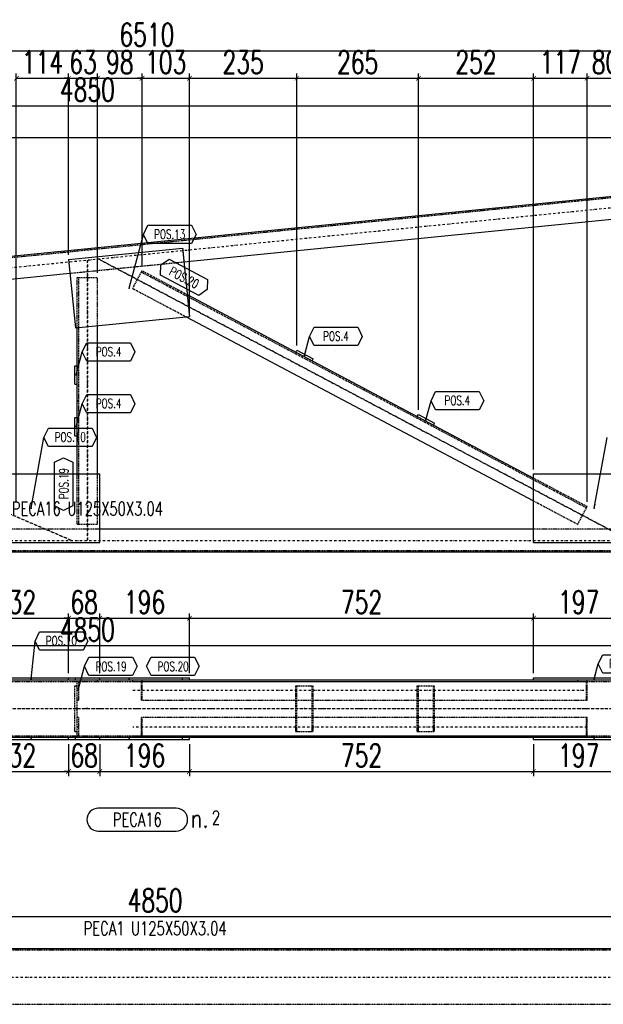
# Model space of a CAD drawing. Header units: feet. Extents: x -13577 to 173285, y -65833 to 34873.
# Tile 86 of 127: x 77049 to 78324, y -56088 to -53937. Entities that reach past the tile are written whole.
import ezdxf
from ezdxf.enums import TextEntityAlignment as Align

# ---------------------------------------------------------------- set-up
doc = ezdxf.new("R2010")
doc.units = ezdxf.units.FT
doc.header["$LTSCALE"] = 10
doc.header["$MEASUREMENT"] = 0
doc.linetypes.add('DASHDOT', pattern=[1, 0.5, -0.25, 0, -0.25])
doc.linetypes.add('HIDDEN', pattern=[0.375, 0.25, -0.125])
doc.layers.get('0').update_dxf_attribs({"linetype": 'CONTINUOUS'})
doc.layers.get('Defpoints').update_dxf_attribs({"linetype": 'CONTINUOUS'})
for name, color, linetype in [('A', 2, 'DASHDOT'), ('FORIR', 4, 'CONTINUOUS'), ('G', 3, 'CONTINUOUS'), ('MARK_QTA', 4, 'CONTINUOUS'), ('MARK_SBA', 4, 'CONTINUOUS'), ('MARK_SLOT', 6, 'CONTINUOUS'), ('POS_BOX', 6, 'CONTINUOUS'), ('POS_DES', 2, 'CONTINUOUS'), ('POS_MAT', 2, 'CONTINUOUS'), ('POS_NOT', 2, 'CONTINUOUS'), ('TR', 6, 'HIDDEN'), ('TXT1', 7, 'CONTINUOUS')]:
    doc.layers.add(name, color=color, linetype=linetype)
doc.styles.add('1', font='romans.shx', dxfattribs={"width": 0.7, "height": 50})
doc.styles.add('MARK', font='ROMANS', dxfattribs={"width": 0.7})
doc.styles.add('POS', font='ROMANS', dxfattribs={"width": 0.7})
doc.styles.add('ROMANS', font='ROMANS', dxfattribs={"width": 0.8, "height": 28})
doc.dimstyles.get("Standard").update_dxf_attribs({"dimtxt": 50, "dimasz": 1, "dimexe": 1, "dimexo": 1, "dimgap": 1, "dimtad": 1, "dimdec": 0, "dimdsep": 46, "dimtxsty": '1', "dimblk": 'ARCHTICK', "dimcen": 3, "dimclrd": 1, "dimclre": 1, "dimclrt": 3, "dimadec": 0, "dimazin": 0, "dimtfac": 1, "dimtdec": 0, "dimtix": 1, "dimtmove": 0, "dimatfit": 3, "dimfxl": 0, "dimtolj": 1, "dimarcsym": 0})

# ---------------------------------------------------------------- blocks, each defined once
blk = doc.blocks.new('P8_PRO')
at = {"layer": 'POS_BOX'}
blk.add_lwpolyline([(11.5, 0), (10.5, -2), (1, -2), (0, 0), (1, 2), (10.5, 2)], close=True, dxfattribs=at)
at = {"style": 'POS', "width": 0.7}
blk.add_attdef('POS_PEZ', text='', height=2, dxfattribs=at).set_placement((5.83, -1.05), align=Align.CENTER)
at = {"style": 'POS', "width": 0.7, "flags": 1}
for tag, p in [('QTA_PEZ', (1, -3.45)), ('SUN_LIS', (1, -4.58)), ('MAR_PEZ', (1, -2.92)), ('PUN_LIS', (1, -4.05)), ('COD_PEZ', (1, -5.68)), ('MCL_PEZ', (1, -5.14)), ('DIM_PRO', (1, -6.27))]:
    blk.add_attdef(tag, p, '', height=0.35, dxfattribs=at)
at = {"layer": 'POS_DES', "style": 'POS', "width": 0.7, "flags": 1}
for tag, p in [('LUN_PRO', (2.82, -4.54)), ('NOM_PRO', (2.84, -2.9))]:
    blk.add_attdef(tag, p, '', height=0.35, dxfattribs=at)
at = {"layer": 'POS_MAT', "style": 'POS', "width": 0.7, "flags": 1}
blk.add_attdef('MAT_PRO', (2.83, -3.44), '', height=0.35, dxfattribs=at)
at = {"layer": 'POS_NOT', "style": 'POS', "width": 0.7, "flags": 1}
blk.add_attdef('NOT_PEZ', (2.82, -4.01), '', height=0.35, dxfattribs=at)
blk = doc.blocks.new('P8_LAM')
blk.add_line((5.75, -3.08), (5.75, -3.08))
at = {"layer": 'POS_BOX'}
blk.add_lwpolyline([(11.5, 0), (10.5, -2), (1, -2), (0, 0), (1, 2), (10.5, 2)], close=True, dxfattribs=at)
at = {"style": 'POS', "width": 0.7}
blk.add_attdef('POS_PEZ', text='', height=2, dxfattribs=at).set_placement((5.75, -0.95), align=Align.CENTER)
at = {"style": 'POS', "width": 0.7, "flags": 1}
for tag, p in [('QTA_PEZ', (1, -3.69)), ('MAR_PEZ', (1, -3.15)), ('PUN_LIS', (1, -4.3)), ('SUN_LIS', (1, -4.84)), ('COD_PEZ', (1, -5.95)), ('MCL_PEZ', (1, -5.41)), ('DIM_PRO', (1, -6.59))]:
    blk.add_attdef(tag, p, '', height=0.35, dxfattribs=at)
at = {"layer": 'POS_DES', "style": 'POS', "width": 0.7, "flags": 1}
for tag, p in [('SPE_PRO', (3.38, -4.66)), ('LAR_PRO', (3.4, -4.12)), ('LUN_PRO', (3.37, -5.17))]:
    blk.add_attdef(tag, p, '', height=0.35, dxfattribs=at)
at = {"layer": 'POS_MAT', "style": 'POS', "width": 0.7, "flags": 1}
blk.add_attdef('MAT_PRO', text='', height=0.35, dxfattribs=at).set_placement((4.3, -3.18), align=Align.CENTER)
at = {"layer": 'POS_NOT', "style": 'POS', "width": 0.7, "flags": 1}
blk.add_attdef('NOT_PEZ', (3.41, -3.62), '', height=0.35, dxfattribs=at)
blk = doc.blocks.new('_ArchTick')
at = {"color": 0, "linetype": 'ByBlock', "const_width": 0.15}
blk.add_lwpolyline([(-0.5, -0.5), (0.5, 0.5)], dxfattribs=at)
blk = doc.blocks.new('3D_INFOPOS')
blk.add_point((0, 0))
at = {"layer": 'FORIR', "flags": 1}
for tag, p in [('POS_PEZ', (7.6, -4.3)), ('MAT_PRO', (7.6, -11.9))]:
    blk.add_attdef(tag, p, '', height=5.26, dxfattribs=at)
blk = doc.blocks.new('*D221')
at = {"layer": 'Defpoints', "color": 0}
for p in [(79622.1, -54124.9), (74772.1, -55049.4), (79622.1, -55049.4)]:
    blk.add_point(p, dxfattribs=at)
at = {"layer": 'TXT1', "color": 1, "lineweight": -2, "transparency": 16777216}
for p, q in [((74772.1, -55039.4), (74772.1, -54114.9)), ((79622.1, -55039.4), (79622.1, -54114.9)), ((74772.1, -54124.9), (79622.1, -54124.9))]:
    blk.add_line(p, q, dxfattribs=at)
at = {"layer": 'TXT1', "color": 1, "lineweight": -2, "transparency": 16777216, "xscale": 10, "yscale": 10, "zscale": 10, "rotation": 180}
blk.add_blockref('_ArchTick', (74772.1, -54124.9), dxfattribs=at)
at = {"layer": 'TXT1', "color": 1, "lineweight": -2, "transparency": 16777216, "xscale": 10, "yscale": 10, "zscale": 10}
blk.add_blockref('_ArchTick', (79622.1, -54124.9), dxfattribs=at)
at = {"layer": 'TXT1', "color": 3, "transparency": 16777216, "insert": (77197.1, -54089.9), "char_height": 50, "attachment_point": 5, "style": '1'}
blk.add_mtext('\\A1;4850', dxfattribs=at)
blk = doc.blocks.new('*D246')
at = {"layer": 'Defpoints', "color": 0}
for p in [(77156.2, -54064.9), (77156.2, -54461), (77042, -54998.8)]:
    blk.add_point(p, dxfattribs=at)
at = {"layer": 'TXT1', "color": 1, "lineweight": -2, "transparency": 16777216}
for p, q in [((77042, -54988.8), (77042, -54054.9)), ((77042, -54064.9), (77156.2, -54064.9)), ((77156.2, -54451), (77156.2, -54054.9))]:
    blk.add_line(p, q, dxfattribs=at)
at = {"layer": 'TXT1', "color": 1, "lineweight": -2, "transparency": 16777216, "xscale": 10, "yscale": 10, "zscale": 10, "rotation": 180}
blk.add_blockref('_ArchTick', (77042, -54064.9), dxfattribs=at)
at = {"layer": 'TXT1', "color": 1, "lineweight": -2, "transparency": 16777216, "xscale": 10, "yscale": 10, "zscale": 10}
blk.add_blockref('_ArchTick', (77156.2, -54064.9), dxfattribs=at)
at = {"layer": 'TXT1', "color": 3, "transparency": 16777216, "insert": (77099.1, -54029.9), "char_height": 50, "attachment_point": 5, "style": '1'}
blk.add_mtext('\\A1;114', dxfattribs=at)
blk = doc.blocks.new('*D247')
at = {"layer": 'Defpoints', "color": 0}
for p in [(77219.1, -54064.9), (77156.2, -54461), (77219.1, -54499.9)]:
    blk.add_point(p, dxfattribs=at)
at = {"layer": 'TXT1', "color": 1, "lineweight": -2, "transparency": 16777216}
for p, q in [((77156.2, -54064.9), (77146.2, -54064.9)), ((77156.2, -54451), (77156.2, -54054.9)), ((77156.2, -54064.9), (77219.1, -54064.9)), ((77219.1, -54489.9), (77219.1, -54054.9)), ((77219.1, -54064.9), (77229.1, -54064.9))]:
    blk.add_line(p, q, dxfattribs=at)
at = {"layer": 'TXT1', "color": 1, "lineweight": -2, "transparency": 16777216, "xscale": 10, "yscale": 10, "zscale": 10}
blk.add_blockref('_ArchTick', (77156.2, -54064.9), dxfattribs=at)
at = {"layer": 'TXT1', "color": 1, "lineweight": -2, "transparency": 16777216, "xscale": 10, "yscale": 10, "zscale": 10, "rotation": 180}
blk.add_blockref('_ArchTick', (77219.1, -54064.9), dxfattribs=at)
at = {"layer": 'TXT1', "color": 3, "transparency": 16777216, "insert": (77187.7, -54029.9), "char_height": 50, "attachment_point": 5, "style": '1'}
blk.add_mtext('\\A1;63', dxfattribs=at)
blk = doc.blocks.new('*D248')
at = {"layer": 'Defpoints', "color": 0}
for p in [(77316.7, -54064.9), (77219.1, -54499.9), (77316.7, -54485.4)]:
    blk.add_point(p, dxfattribs=at)
at = {"layer": 'TXT1', "color": 1, "lineweight": -2, "transparency": 16777216}
for p, q in [((77219.1, -54489.9), (77219.1, -54054.9)), ((77219.1, -54064.9), (77316.7, -54064.9)), ((77316.7, -54475.4), (77316.7, -54054.9))]:
    blk.add_line(p, q, dxfattribs=at)
at = {"layer": 'TXT1', "color": 1, "lineweight": -2, "transparency": 16777216, "xscale": 10, "yscale": 10, "zscale": 10, "rotation": 180}
blk.add_blockref('_ArchTick', (77219.1, -54064.9), dxfattribs=at)
at = {"layer": 'TXT1', "color": 1, "lineweight": -2, "transparency": 16777216, "xscale": 10, "yscale": 10, "zscale": 10}
blk.add_blockref('_ArchTick', (77316.7, -54064.9), dxfattribs=at)
at = {"layer": 'TXT1', "color": 3, "transparency": 16777216, "insert": (77267.9, -54029.9), "char_height": 50, "attachment_point": 5, "style": '1'}
blk.add_mtext('\\A1;98', dxfattribs=at)
blk = doc.blocks.new('*D249')
at = {"layer": 'Defpoints', "color": 0}
for p in [(77419.9, -54064.9), (77316.7, -54485.4), (77419.9, -54585.4)]:
    blk.add_point(p, dxfattribs=at)
at = {"layer": 'TXT1', "color": 1, "lineweight": -2, "transparency": 16777216}
for p, q in [((77316.7, -54064.9), (77306.7, -54064.9)), ((77316.7, -54475.4), (77316.7, -54054.9)), ((77316.7, -54064.9), (77419.9, -54064.9)), ((77419.9, -54575.4), (77419.9, -54054.9)), ((77419.9, -54064.9), (77429.9, -54064.9))]:
    blk.add_line(p, q, dxfattribs=at)
at = {"layer": 'TXT1', "color": 1, "lineweight": -2, "transparency": 16777216, "xscale": 10, "yscale": 10, "zscale": 10}
blk.add_blockref('_ArchTick', (77316.7, -54064.9), dxfattribs=at)
at = {"layer": 'TXT1', "color": 1, "lineweight": -2, "transparency": 16777216, "xscale": 10, "yscale": 10, "zscale": 10, "rotation": 180}
blk.add_blockref('_ArchTick', (77419.9, -54064.9), dxfattribs=at)
at = {"layer": 'TXT1', "color": 3, "transparency": 16777216, "insert": (77368.3, -54029.9), "char_height": 50, "attachment_point": 5, "style": '1'}
blk.add_mtext('\\A1;103', dxfattribs=at)
blk = doc.blocks.new('*D250')
at = {"layer": 'Defpoints', "color": 0}
for p in [(77654.8, -54064.9), (77419.9, -54585.4), (77654.8, -54658.9)]:
    blk.add_point(p, dxfattribs=at)
at = {"layer": 'TXT1', "color": 1, "lineweight": -2, "transparency": 16777216}
for p, q in [((77419.9, -54575.4), (77419.9, -54054.9)), ((77419.9, -54064.9), (77654.8, -54064.9)), ((77654.8, -54648.9), (77654.8, -54054.9))]:
    blk.add_line(p, q, dxfattribs=at)
at = {"layer": 'TXT1', "color": 1, "lineweight": -2, "transparency": 16777216, "xscale": 10, "yscale": 10, "zscale": 10, "rotation": 180}
blk.add_blockref('_ArchTick', (77419.9, -54064.9), dxfattribs=at)
at = {"layer": 'TXT1', "color": 1, "lineweight": -2, "transparency": 16777216, "xscale": 10, "yscale": 10, "zscale": 10}
blk.add_blockref('_ArchTick', (77654.8, -54064.9), dxfattribs=at)
at = {"layer": 'TXT1', "color": 3, "transparency": 16777216, "insert": (77537.3, -54029.9), "char_height": 50, "attachment_point": 5, "style": '1'}
blk.add_mtext('\\A1;235', dxfattribs=at)
blk = doc.blocks.new('*D251')
at = {"layer": 'Defpoints', "color": 0}
for p in [(77919.9, -54064.9), (77654.8, -54658.9), (77919.9, -54799.3)]:
    blk.add_point(p, dxfattribs=at)
at = {"layer": 'TXT1', "color": 1, "lineweight": -2, "transparency": 16777216}
for p, q in [((77654.8, -54648.9), (77654.8, -54054.9)), ((77654.8, -54064.9), (77919.9, -54064.9)), ((77919.9, -54789.3), (77919.9, -54054.9))]:
    blk.add_line(p, q, dxfattribs=at)
at = {"layer": 'TXT1', "color": 1, "lineweight": -2, "transparency": 16777216, "xscale": 10, "yscale": 10, "zscale": 10, "rotation": 180}
blk.add_blockref('_ArchTick', (77654.8, -54064.9), dxfattribs=at)
at = {"layer": 'TXT1', "color": 1, "lineweight": -2, "transparency": 16777216, "xscale": 10, "yscale": 10, "zscale": 10}
blk.add_blockref('_ArchTick', (77919.9, -54064.9), dxfattribs=at)
at = {"layer": 'TXT1', "color": 3, "transparency": 16777216, "insert": (77787.3, -54029.9), "char_height": 50, "attachment_point": 5, "style": '1'}
blk.add_mtext('\\A1;265', dxfattribs=at)
blk = doc.blocks.new('*D252')
at = {"layer": 'Defpoints', "color": 0}
for p in [(78171.6, -54064.9), (77919.9, -54799.3), (78171.6, -54929.4)]:
    blk.add_point(p, dxfattribs=at)
at = {"layer": 'TXT1', "color": 1, "lineweight": -2, "transparency": 16777216}
for p, q in [((77919.9, -54789.3), (77919.9, -54054.9)), ((77919.9, -54064.9), (78171.6, -54064.9)), ((78171.6, -54919.4), (78171.6, -54054.9))]:
    blk.add_line(p, q, dxfattribs=at)
at = {"layer": 'TXT1', "color": 1, "lineweight": -2, "transparency": 16777216, "xscale": 10, "yscale": 10, "zscale": 10, "rotation": 180}
blk.add_blockref('_ArchTick', (77919.9, -54064.9), dxfattribs=at)
at = {"layer": 'TXT1', "color": 1, "lineweight": -2, "transparency": 16777216, "xscale": 10, "yscale": 10, "zscale": 10}
blk.add_blockref('_ArchTick', (78171.6, -54064.9), dxfattribs=at)
at = {"layer": 'TXT1', "color": 3, "transparency": 16777216, "insert": (78045.7, -54029.9), "char_height": 50, "attachment_point": 5, "style": '1'}
blk.add_mtext('\\A1;252', dxfattribs=at)
blk = doc.blocks.new('*D253')
at = {"layer": 'Defpoints', "color": 0}
for p in [(78288.6, -54064.9), (78171.6, -54929.4), (78288.6, -55000.4)]:
    blk.add_point(p, dxfattribs=at)
at = {"layer": 'TXT1', "color": 1, "lineweight": -2, "transparency": 16777216}
for p, q in [((78171.6, -54919.4), (78171.6, -54054.9)), ((78171.6, -54064.9), (78288.6, -54064.9)), ((78288.6, -54990.4), (78288.6, -54054.9))]:
    blk.add_line(p, q, dxfattribs=at)
at = {"layer": 'TXT1', "color": 1, "lineweight": -2, "transparency": 16777216, "xscale": 10, "yscale": 10, "zscale": 10, "rotation": 180}
blk.add_blockref('_ArchTick', (78171.6, -54064.9), dxfattribs=at)
at = {"layer": 'TXT1', "color": 1, "lineweight": -2, "transparency": 16777216, "xscale": 10, "yscale": 10, "zscale": 10}
blk.add_blockref('_ArchTick', (78288.6, -54064.9), dxfattribs=at)
at = {"layer": 'TXT1', "color": 3, "transparency": 16777216, "insert": (78230.1, -54029.9), "char_height": 50, "attachment_point": 5, "style": '1'}
blk.add_mtext('\\A1;117', dxfattribs=at)
blk = doc.blocks.new('*D254')
at = {"layer": 'Defpoints', "color": 0}
for p in [(78368.7, -54064.9), (78368.7, -54339.8), (78288.6, -55000.4)]:
    blk.add_point(p, dxfattribs=at)
at = {"layer": 'TXT1', "color": 1, "lineweight": -2, "transparency": 16777216}
for p, q in [((78288.6, -54990.4), (78288.6, -54054.9)), ((78288.6, -54064.9), (78368.7, -54064.9)), ((78368.7, -54329.8), (78368.7, -54054.9))]:
    blk.add_line(p, q, dxfattribs=at)
at = {"layer": 'TXT1', "color": 1, "lineweight": -2, "transparency": 16777216, "xscale": 10, "yscale": 10, "zscale": 10, "rotation": 180}
blk.add_blockref('_ArchTick', (78288.6, -54064.9), dxfattribs=at)
at = {"layer": 'TXT1', "color": 1, "lineweight": -2, "transparency": 16777216, "xscale": 10, "yscale": 10, "zscale": 10}
blk.add_blockref('_ArchTick', (78368.7, -54064.9), dxfattribs=at)
at = {"layer": 'TXT1', "color": 3, "transparency": 16777216, "insert": (78328.7, -54029.9), "char_height": 50, "attachment_point": 5, "style": '1'}
blk.add_mtext('\\A1;80', dxfattribs=at)
blk = doc.blocks.new('*D270')
at = {"layer": 'Defpoints', "color": 0}
for p in [(80582, -54004.9), (80582, -54290.4), (74072.1, -54679.4)]:
    blk.add_point(p, dxfattribs=at)
at = {"layer": 'TXT1', "color": 1, "lineweight": -2, "transparency": 16777216}
for p, q in [((74072.1, -54669.4), (74072.1, -53994.9)), ((74072.1, -54004.9), (80582, -54004.9)), ((80582, -54280.4), (80582, -53994.9))]:
    blk.add_line(p, q, dxfattribs=at)
at = {"layer": 'TXT1', "color": 1, "lineweight": -2, "transparency": 16777216, "xscale": 10, "yscale": 10, "zscale": 10, "rotation": 180}
blk.add_blockref('_ArchTick', (74072.1, -54004.9), dxfattribs=at)
at = {"layer": 'TXT1', "color": 1, "lineweight": -2, "transparency": 16777216, "xscale": 10, "yscale": 10, "zscale": 10}
blk.add_blockref('_ArchTick', (80582, -54004.9), dxfattribs=at)
at = {"layer": 'TXT1', "color": 3, "transparency": 16777216, "insert": (77327.1, -53969.9), "char_height": 50, "attachment_point": 5, "style": '1'}
blk.add_mtext('\\A1;6510', dxfattribs=at)
blk = doc.blocks.new('*D271')
at = {"layer": 'Defpoints', "color": 0}
for p in [(79617.2, -54194.9), (74002.1, -55099.4), (74072.1, -55099.4)]:
    blk.add_point(p, dxfattribs=at)
at = {"layer": 'TXT1', "color": 1, "lineweight": -2, "transparency": 16777216}
for p, q in [((79607.2, -54194.9), (73992.1, -54194.9)), ((74002.1, -54194.9), (74002.1, -55099.4)), ((74062.1, -55099.4), (73992.1, -55099.4))]:
    blk.add_line(p, q, dxfattribs=at)
at = {"layer": 'TXT1', "color": 1, "lineweight": -2, "transparency": 16777216, "xscale": 10, "yscale": 10, "zscale": 10}
for p, rotation in [((74002.1, -54194.9), 90), ((74002.1, -55099.4), 270)]:
    blk.add_blockref('_ArchTick', p, dxfattribs=dict(at, rotation=rotation))
at = {"layer": 'TXT1', "color": 3, "transparency": 16777216, "insert": (73967.1, -54647.1), "char_height": 50, "attachment_point": 5, "rotation": 90, "style": '1'}
blk.add_mtext('\\A1;905', dxfattribs=at)
blk = doc.blocks.new('3D_INFOM')
blk.add_point((0, 0))
at = {"layer": 'FORIR', "flags": 1}
for tag, p in [('MARK', (7.55, -4.31)), ('NUM_DIS', (7.55, -11.68)), ('NOT_PEZ', (45.73, -11.68)), ('QTA_PEZ', (7.55, -18.55)), ('TIP_PEZ', (45.73, -18.55)), ('TRA_PEZ', (7.55, -26.33)), ('COS_PEZ', (45.73, -26.33)), ('DES_PEZ', (7.55, -33.75))]:
    blk.add_attdef(tag, p, '', height=5, dxfattribs=at)
blk = doc.blocks.new('*D284')
at = {"layer": 'Defpoints', "color": 0}
for p in [(76924.1, -55509.4), (77156.2, -55509.4), (77156.2, -55579.4)]:
    blk.add_point(p, dxfattribs=at)
at = {"layer": 'TXT1', "color": 1, "lineweight": -2, "transparency": 16777216}
for p, q in [((76924.1, -55519.4), (76924.1, -55589.4)), ((77156.2, -55519.4), (77156.2, -55589.4)), ((76924.1, -55579.4), (77156.2, -55579.4))]:
    blk.add_line(p, q, dxfattribs=at)
at = {"layer": 'TXT1', "color": 1, "lineweight": -2, "transparency": 16777216, "xscale": 10, "yscale": 10, "zscale": 10, "rotation": 180}
blk.add_blockref('_ArchTick', (76924.1, -55579.4), dxfattribs=at)
at = {"layer": 'TXT1', "color": 1, "lineweight": -2, "transparency": 16777216, "xscale": 10, "yscale": 10, "zscale": 10}
blk.add_blockref('_ArchTick', (77156.2, -55579.4), dxfattribs=at)
at = {"layer": 'TXT1', "color": 3, "transparency": 16777216, "insert": (77040.2, -55544.4), "char_height": 50, "attachment_point": 5, "style": '1'}
blk.add_mtext('\\A1;232', dxfattribs=at)
blk = doc.blocks.new('*D285')
at = {"layer": 'Defpoints', "color": 0}
for p in [(77156.2, -55509.4), (77224.1, -55509.4), (77224.1, -55579.4)]:
    blk.add_point(p, dxfattribs=at)
at = {"layer": 'TXT1', "color": 1, "lineweight": -2, "transparency": 16777216}
for p, q in [((77156.2, -55519.4), (77156.2, -55589.4)), ((77224.1, -55519.4), (77224.1, -55589.4)), ((77156.2, -55579.4), (77146.2, -55579.4)), ((77156.2, -55579.4), (77224.1, -55579.4)), ((77224.1, -55579.4), (77234.1, -55579.4))]:
    blk.add_line(p, q, dxfattribs=at)
at = {"layer": 'TXT1', "color": 1, "lineweight": -2, "transparency": 16777216, "xscale": 10, "yscale": 10, "zscale": 10}
blk.add_blockref('_ArchTick', (77156.2, -55579.4), dxfattribs=at)
at = {"layer": 'TXT1', "color": 1, "lineweight": -2, "transparency": 16777216, "xscale": 10, "yscale": 10, "zscale": 10, "rotation": 180}
blk.add_blockref('_ArchTick', (77224.1, -55579.4), dxfattribs=at)
at = {"layer": 'TXT1', "color": 3, "transparency": 16777216, "insert": (77190.2, -55544.4), "char_height": 50, "attachment_point": 5, "style": '1'}
blk.add_mtext('\\A1;68', dxfattribs=at)
blk = doc.blocks.new('*D286')
at = {"layer": 'Defpoints', "color": 0}
for p in [(77224.1, -55509.4), (77419.9, -55509.4), (77419.9, -55579.4)]:
    blk.add_point(p, dxfattribs=at)
at = {"layer": 'TXT1', "color": 1, "lineweight": -2, "transparency": 16777216}
for p, q in [((77224.1, -55519.4), (77224.1, -55589.4)), ((77419.9, -55519.4), (77419.9, -55589.4)), ((77224.1, -55579.4), (77419.9, -55579.4))]:
    blk.add_line(p, q, dxfattribs=at)
at = {"layer": 'TXT1', "color": 1, "lineweight": -2, "transparency": 16777216, "xscale": 10, "yscale": 10, "zscale": 10, "rotation": 180}
blk.add_blockref('_ArchTick', (77224.1, -55579.4), dxfattribs=at)
at = {"layer": 'TXT1', "color": 1, "lineweight": -2, "transparency": 16777216, "xscale": 10, "yscale": 10, "zscale": 10}
blk.add_blockref('_ArchTick', (77419.9, -55579.4), dxfattribs=at)
at = {"layer": 'TXT1', "color": 3, "transparency": 16777216, "insert": (77322, -55544.4), "char_height": 50, "attachment_point": 5, "style": '1'}
blk.add_mtext('\\A1;196', dxfattribs=at)
blk = doc.blocks.new('*D287')
at = {"layer": 'Defpoints', "color": 0}
for p in [(77419.9, -55509.4), (78171.6, -55509.4), (78171.6, -55579.4)]:
    blk.add_point(p, dxfattribs=at)
at = {"layer": 'TXT1', "color": 1, "lineweight": -2, "transparency": 16777216}
for p, q in [((77419.9, -55519.4), (77419.9, -55589.4)), ((78171.6, -55519.4), (78171.6, -55589.4)), ((77419.9, -55579.4), (78171.6, -55579.4))]:
    blk.add_line(p, q, dxfattribs=at)
at = {"layer": 'TXT1', "color": 1, "lineweight": -2, "transparency": 16777216, "xscale": 10, "yscale": 10, "zscale": 10, "rotation": 180}
blk.add_blockref('_ArchTick', (77419.9, -55579.4), dxfattribs=at)
at = {"layer": 'TXT1', "color": 1, "lineweight": -2, "transparency": 16777216, "xscale": 10, "yscale": 10, "zscale": 10}
blk.add_blockref('_ArchTick', (78171.6, -55579.4), dxfattribs=at)
at = {"layer": 'TXT1', "color": 3, "transparency": 16777216, "insert": (77795.8, -55544.4), "char_height": 50, "attachment_point": 5, "style": '1'}
blk.add_mtext('\\A1;752', dxfattribs=at)
blk = doc.blocks.new('*D288')
at = {"layer": 'Defpoints', "color": 0}
for p in [(78171.6, -55509.4), (78368.7, -55509.4), (78368.7, -55579.4)]:
    blk.add_point(p, dxfattribs=at)
at = {"layer": 'TXT1', "color": 1, "lineweight": -2, "transparency": 16777216}
for p, q in [((78171.6, -55519.4), (78171.6, -55589.4)), ((78368.7, -55519.4), (78368.7, -55589.4)), ((78171.6, -55579.4), (78368.7, -55579.4))]:
    blk.add_line(p, q, dxfattribs=at)
at = {"layer": 'TXT1', "color": 1, "lineweight": -2, "transparency": 16777216, "xscale": 10, "yscale": 10, "zscale": 10, "rotation": 180}
blk.add_blockref('_ArchTick', (78171.6, -55579.4), dxfattribs=at)
at = {"layer": 'TXT1', "color": 1, "lineweight": -2, "transparency": 16777216, "xscale": 10, "yscale": 10, "zscale": 10}
blk.add_blockref('_ArchTick', (78368.7, -55579.4), dxfattribs=at)
at = {"layer": 'TXT1', "color": 3, "transparency": 16777216, "insert": (78270.1, -55544.4), "char_height": 50, "attachment_point": 5, "style": '1'}
blk.add_mtext('\\A1;197', dxfattribs=at)
blk = doc.blocks.new('*D297')
at = {"layer": 'Defpoints', "color": 0}
for p in [(79622.1, -55304.4), (74772.1, -55379.4), (79622.1, -55379.4)]:
    blk.add_point(p, dxfattribs=at)
at = {"layer": 'TXT1', "color": 1, "lineweight": -2, "transparency": 16777216}
for p, q in [((74772.1, -55369.4), (74772.1, -55294.4)), ((79622.1, -55369.4), (79622.1, -55294.4)), ((74772.1, -55304.4), (79622.1, -55304.4))]:
    blk.add_line(p, q, dxfattribs=at)
at = {"layer": 'TXT1', "color": 1, "lineweight": -2, "transparency": 16777216, "xscale": 10, "yscale": 10, "zscale": 10, "rotation": 180}
blk.add_blockref('_ArchTick', (74772.1, -55304.4), dxfattribs=at)
at = {"layer": 'TXT1', "color": 1, "lineweight": -2, "transparency": 16777216, "xscale": 10, "yscale": 10, "zscale": 10}
blk.add_blockref('_ArchTick', (79622.1, -55304.4), dxfattribs=at)
at = {"layer": 'TXT1', "color": 3, "transparency": 16777216, "insert": (77197.1, -55269.4), "char_height": 50, "attachment_point": 5, "style": '1'}
blk.add_mtext('\\A1;4850', dxfattribs=at)
blk = doc.blocks.new('*D310')
at = {"layer": 'Defpoints', "color": 0}
for p in [(77156.2, -55244.4), (76924.1, -55374.4), (77156.2, -55374.4)]:
    blk.add_point(p, dxfattribs=at)
at = {"layer": 'TXT1', "color": 1, "lineweight": -2, "transparency": 16777216}
for p, q in [((76924.1, -55364.4), (76924.1, -55234.4)), ((77156.2, -55364.4), (77156.2, -55234.4)), ((76924.1, -55244.4), (77156.2, -55244.4))]:
    blk.add_line(p, q, dxfattribs=at)
at = {"layer": 'TXT1', "color": 1, "lineweight": -2, "transparency": 16777216, "xscale": 10, "yscale": 10, "zscale": 10, "rotation": 180}
blk.add_blockref('_ArchTick', (76924.1, -55244.4), dxfattribs=at)
at = {"layer": 'TXT1', "color": 1, "lineweight": -2, "transparency": 16777216, "xscale": 10, "yscale": 10, "zscale": 10}
blk.add_blockref('_ArchTick', (77156.2, -55244.4), dxfattribs=at)
at = {"layer": 'TXT1', "color": 3, "transparency": 16777216, "insert": (77040.2, -55209.4), "char_height": 50, "attachment_point": 5, "style": '1'}
blk.add_mtext('\\A1;232', dxfattribs=at)
blk = doc.blocks.new('*D311')
at = {"layer": 'Defpoints', "color": 0}
for p in [(77224.1, -55244.4), (77156.2, -55374.4), (77224.1, -55374.4)]:
    blk.add_point(p, dxfattribs=at)
at = {"layer": 'TXT1', "color": 1, "lineweight": -2, "transparency": 16777216}
for p, q in [((77156.2, -55364.4), (77156.2, -55234.4)), ((77224.1, -55364.4), (77224.1, -55234.4)), ((77156.2, -55244.4), (77146.2, -55244.4)), ((77156.2, -55244.4), (77224.1, -55244.4)), ((77224.1, -55244.4), (77234.1, -55244.4))]:
    blk.add_line(p, q, dxfattribs=at)
at = {"layer": 'TXT1', "color": 1, "lineweight": -2, "transparency": 16777216, "xscale": 10, "yscale": 10, "zscale": 10}
blk.add_blockref('_ArchTick', (77156.2, -55244.4), dxfattribs=at)
at = {"layer": 'TXT1', "color": 1, "lineweight": -2, "transparency": 16777216, "xscale": 10, "yscale": 10, "zscale": 10, "rotation": 180}
blk.add_blockref('_ArchTick', (77224.1, -55244.4), dxfattribs=at)
at = {"layer": 'TXT1', "color": 3, "transparency": 16777216, "insert": (77190.2, -55209.4), "char_height": 50, "attachment_point": 5, "style": '1'}
blk.add_mtext('\\A1;68', dxfattribs=at)
blk = doc.blocks.new('*D312')
at = {"layer": 'Defpoints', "color": 0}
for p in [(77419.9, -55244.4), (77224.1, -55374.4), (77419.9, -55374.4)]:
    blk.add_point(p, dxfattribs=at)
at = {"layer": 'TXT1', "color": 1, "lineweight": -2, "transparency": 16777216}
for p, q in [((77224.1, -55364.4), (77224.1, -55234.4)), ((77419.9, -55364.4), (77419.9, -55234.4)), ((77224.1, -55244.4), (77419.9, -55244.4))]:
    blk.add_line(p, q, dxfattribs=at)
at = {"layer": 'TXT1', "color": 1, "lineweight": -2, "transparency": 16777216, "xscale": 10, "yscale": 10, "zscale": 10, "rotation": 180}
blk.add_blockref('_ArchTick', (77224.1, -55244.4), dxfattribs=at)
at = {"layer": 'TXT1', "color": 1, "lineweight": -2, "transparency": 16777216, "xscale": 10, "yscale": 10, "zscale": 10}
blk.add_blockref('_ArchTick', (77419.9, -55244.4), dxfattribs=at)
at = {"layer": 'TXT1', "color": 3, "transparency": 16777216, "insert": (77322, -55209.4), "char_height": 50, "attachment_point": 5, "style": '1'}
blk.add_mtext('\\A1;196', dxfattribs=at)
blk = doc.blocks.new('*D313')
at = {"layer": 'Defpoints', "color": 0}
for p in [(78171.6, -55244.4), (77419.9, -55374.4), (78171.6, -55374.4)]:
    blk.add_point(p, dxfattribs=at)
at = {"layer": 'TXT1', "color": 1, "lineweight": -2, "transparency": 16777216}
for p, q in [((77419.9, -55364.4), (77419.9, -55234.4)), ((78171.6, -55364.4), (78171.6, -55234.4)), ((77419.9, -55244.4), (78171.6, -55244.4))]:
    blk.add_line(p, q, dxfattribs=at)
at = {"layer": 'TXT1', "color": 1, "lineweight": -2, "transparency": 16777216, "xscale": 10, "yscale": 10, "zscale": 10, "rotation": 180}
blk.add_blockref('_ArchTick', (77419.9, -55244.4), dxfattribs=at)
at = {"layer": 'TXT1', "color": 1, "lineweight": -2, "transparency": 16777216, "xscale": 10, "yscale": 10, "zscale": 10}
blk.add_blockref('_ArchTick', (78171.6, -55244.4), dxfattribs=at)
at = {"layer": 'TXT1', "color": 3, "transparency": 16777216, "insert": (77795.8, -55209.4), "char_height": 50, "attachment_point": 5, "style": '1'}
blk.add_mtext('\\A1;752', dxfattribs=at)
blk = doc.blocks.new('*D314')
at = {"layer": 'Defpoints', "color": 0}
for p in [(78368.7, -55244.4), (78171.6, -55374.4), (78368.7, -55374.4)]:
    blk.add_point(p, dxfattribs=at)
at = {"layer": 'TXT1', "color": 1, "lineweight": -2, "transparency": 16777216}
for p, q in [((78171.6, -55364.4), (78171.6, -55234.4)), ((78368.7, -55364.4), (78368.7, -55234.4)), ((78171.6, -55244.4), (78368.7, -55244.4))]:
    blk.add_line(p, q, dxfattribs=at)
at = {"layer": 'TXT1', "color": 1, "lineweight": -2, "transparency": 16777216, "xscale": 10, "yscale": 10, "zscale": 10, "rotation": 180}
blk.add_blockref('_ArchTick', (78171.6, -55244.4), dxfattribs=at)
at = {"layer": 'TXT1', "color": 1, "lineweight": -2, "transparency": 16777216, "xscale": 10, "yscale": 10, "zscale": 10}
blk.add_blockref('_ArchTick', (78368.7, -55244.4), dxfattribs=at)
at = {"layer": 'TXT1', "color": 3, "transparency": 16777216, "insert": (78270.1, -55209.4), "char_height": 50, "attachment_point": 5, "style": '1'}
blk.add_mtext('\\A1;197', dxfattribs=at)
blk = doc.blocks.new('M8_COM')
at = {"layer": 'MARK_SLOT'}
blk.add_lwpolyline([(2.5, 0), (19.5, 0, 0.414214), (22, 2.5), (22, 2.5, 0.414214), (19.5, 5), (2.5, 5, 0.414214), (0, 2.5), (0, 2.5, 0.414214)], format="xyb", close=True, dxfattribs=at)
at = {"style": 'MARK', "width": 0.7}
blk.add_attdef('MAR_PEZ', text='', height=3, dxfattribs=at).set_placement((11, 2.5), align=Align.MIDDLE)
at = {"style": 'MARK', "width": 0.7, "flags": 1}
for tag, p in [('TRA_PEZ', (0.11, -0.54)), ('TIP_PEZ', (0.11, -2.15)), ('DES_PEZ', (0.11, -1.08)), ('NOT_PEZ', (0.11, -1.61)), ('COS_PEZ', (0.11, -3.22)), ('ING_PEZ', (0.11, -2.68))]:
    blk.add_attdef(tag, p, '', height=0.35, dxfattribs=at)
at = {"layer": 'MARK_QTA', "style": 'ROMANS', "width": 0.8}
blk.add_text('n.', height=4, dxfattribs=at).set_placement((24.62, 2.75), align=Align.MIDDLE)
at = {"layer": 'MARK_QTA', "style": 'MARK', "width": 0.7}
blk.add_attdef('QTA_PEZ', (27.29, 1.42), '', height=3, dxfattribs=at)
at = {"layer": 'MARK_SBA', "style": 'MARK', "width": 0.7}
blk.add_attdef('SBA_PEZ', text='', height=2, dxfattribs=at).set_placement((10.88, 5.73), align=Align.BOTTOM_CENTER)
blk = doc.blocks.new('*D1145')
at = {"layer": 'Defpoints', "color": 0}
for p in [(79770.1, -55896), (74920.1, -55966), (79770.1, -55966)]:
    blk.add_point(p, dxfattribs=at)
at = {"layer": 'TXT1', "color": 1, "lineweight": -2, "transparency": 16777216}
for p, q in [((74920.1, -55956), (74920.1, -55886)), ((74920.1, -55896), (79770.1, -55896)), ((79770.1, -55956), (79770.1, -55886))]:
    blk.add_line(p, q, dxfattribs=at)
at = {"layer": 'TXT1', "color": 1, "lineweight": -2, "transparency": 16777216, "xscale": 10, "yscale": 10, "zscale": 10, "rotation": 180}
blk.add_blockref('_ArchTick', (74920.1, -55896), dxfattribs=at)
at = {"layer": 'TXT1', "color": 1, "lineweight": -2, "transparency": 16777216, "xscale": 10, "yscale": 10, "zscale": 10}
blk.add_blockref('_ArchTick', (79770.1, -55896), dxfattribs=at)
at = {"layer": 'TXT1', "color": 3, "transparency": 16777216, "insert": (77345.1, -55861), "char_height": 50, "attachment_point": 5, "style": '1'}
blk.add_mtext('\\A1;4850', dxfattribs=at)

msp = doc.modelspace()

# ---------------------------------------------------------------- linework, layer by layer
at = {"layer": 'A'}
for p, q in [((74797.1, -54702), (79629.6, -54218.7)), ((78381.3, -55074.4), (77221.1, -54459.6)), ((77221.1, -54459.6), (78381.3, -55074.4)), ((77197.1, -54462), (77197.1, -55074.4)), ((77197.1, -55074.4), (77197.1, -54462)), ((76013.1, -54580.4), (77162.2, -55074.4)), ((77162.2, -55074.4), (76013.1, -54580.4)), ((74797.1, -55074.4), (79632.1, -55074.4)), ((77296.4, -55401.4), (78288.3, -55401.4)), ((74762.1, -55441.9), (79632.1, -55441.9)), ((74763.6, -55441.9), (79629.6, -55441.9)), ((78288.3, -55482.4), (77296.4, -55482.4)), ((74910.1, -56028.5), (79780.1, -56028.5))]:
    msp.add_line(p, q, dxfattribs=at)
at = {"layer": 'G'}
for p, q in [((74771.1, -54679.5), (79617.2, -54194.9)), ((77408, -54466), (78371.6, -54369.7)), ((77156.2, -54461), (77405, -54436.2)), ((77405, -54436.2), (77419.9, -54585.4)), ((77156.2, -54461), (77171.1, -54610.3)), ((76220.3, -54584.8), (77159.2, -54490.9)), ((77415.1, -54537.5), (78171.6, -54938.4)), ((77171.1, -54610.3), (77419.9, -54585.4)), ((77412.9, -54586.1), (78171.6, -54988.2)), ((77175.1, -54929.4), (77175.1, -54609.9)), ((77219.1, -54929.4), (77219.1, -54605.5)), ((77652.4, -54663.3), (77654.8, -54658.9)), ((77654.8, -54658.9), (77690.1, -54677.6)), ((77170.1, -54692.9), (77175.1, -54692.9)), ((77170.1, -54732.9), (77170.1, -54692.9)), ((77687.8, -54682), (77690.1, -54677.6)), ((77170.1, -54732.9), (77175.1, -54732.9)), ((77917.5, -54803.7), (77919.9, -54799.3)), ((77919.9, -54799.3), (77955.2, -54818.1)), ((77170.1, -54805.9), (77175.1, -54805.9)), ((77170.1, -54845.9), (77170.1, -54805.9)), ((77952.9, -54822.5), (77955.2, -54818.1)), ((77170.1, -54845.9), (77175.1, -54845.9)), ((76924.1, -54929.4), (77224.1, -54929.4)), ((77224.1, -55079.4), (77224.1, -54929.4)), ((78171.6, -54929.4), (78436.6, -54929.4)), ((78171.6, -55079.4), (78171.6, -54929.4)), ((77224.1, -55049.4), (78171.6, -55049.4)), ((76924.1, -55079.4), (77224.1, -55079.4)), ((78171.6, -55079.4), (78436.6, -55079.4)), ((74072.1, -55099.4), (80581, -55099.4)), ((74072.1, -55379.4), (80582, -55379.4)), ((76924.1, -55374.4), (77419.9, -55374.4)), ((77156.2, -55379.4), (77156.2, -55374.4)), ((77405, -55379.4), (77405, -55374.4)), ((77419.9, -55379.4), (77419.9, -55374.4)), ((78171.6, -55374.4), (78612.4, -55374.4)), ((78171.6, -55379.4), (78171.6, -55374.4)), ((74072.1, -55504.4), (80582, -55504.4)), ((76924.1, -55509.4), (77419.9, -55509.4)), ((77156.2, -55509.4), (77156.2, -55504.4)), ((77405, -55509.4), (77405, -55504.4)), ((77419.9, -55509.4), (77419.9, -55504.4)), ((78171.6, -55509.4), (78171.6, -55504.4)), ((78171.6, -55509.4), (78612.4, -55509.4)), ((74920.1, -55966), (79770.1, -55966))]:
    msp.add_line(p, q, dxfattribs=at)
at = {"layer": 'TR'}
for p, q in [((74771.4, -54682.5), (79617.5, -54197.9)), ((77405, -54436.2), (77408, -54466)), ((77159.2, -54490.9), (77408, -54466)), ((77175.1, -54609.9), (77175.1, -54499.9)), ((77175.1, -54499.9), (77219.1, -54499.9)), ((77178.3, -55038.9), (77178.3, -54499.9)), ((77219.1, -54605.5), (77219.1, -54499.9)), ((77296.1, -54524.2), (77316.7, -54485.4)), ((77315.2, -54488.2), (78287.1, -55003.2)), ((77316.7, -54485.4), (77415.1, -54537.5)), ((77296.1, -54524.2), (77412.9, -54586.1)), ((77415.1, -54537.5), (77415.5, -54541.3)), ((77415.5, -54541.3), (77419.9, -54585.4)), ((77175.1, -55038.9), (77175.1, -54929.4)), ((77219.1, -55038.9), (77219.1, -54929.4)), ((78171.6, -54938.4), (78288.6, -55000.4)), ((78171.6, -54988.2), (78268, -55039.3)), ((78268, -55039.3), (78288.6, -55000.4)), ((77175.1, -55038.9), (77219.1, -55038.9)), ((76924.1, -55049.4), (77224.1, -55049.4)), ((78171.6, -55049.4), (78436.6, -55049.4)), ((74072.1, -55096.4), (80581, -55096.4)), ((74122.1, -55382.4), (79617.5, -55382.4)), ((77171.1, -55379.4), (77171.1, -55374.4)), ((77175.1, -55504.4), (77175.1, -55379.4)), ((77178.3, -55382.6), (77219.1, -55382.6)), ((77178.3, -55423.4), (77178.3, -55382.6)), ((77219.1, -55382.6), (77219.1, -55379.4)), ((77224.1, -55379.4), (77224.1, -55374.4)), ((77296.1, -55382.6), (77296.1, -55379.4)), ((77296.1, -55382.6), (78287.1, -55382.6)), ((77315.2, -55423.4), (77315.2, -55382.6)), ((77316.7, -55423.4), (77316.7, -55379.4)), ((78268, -55382.6), (78268, -55379.4)), ((78287.1, -55423.4), (78287.1, -55382.6)), ((78288.6, -55423.4), (78288.6, -55379.4)), ((77170.1, -55391.9), (77175.1, -55391.9)), ((77170.1, -55491.9), (77170.1, -55391.9)), ((77652.4, -55391.9), (77690.1, -55391.9)), ((77652.4, -55491.9), (77652.4, -55391.9)), ((77654.8, -55491.9), (77654.8, -55391.9)), ((77687.8, -55491.9), (77687.8, -55391.9)), ((77690.1, -55491.9), (77690.1, -55391.9)), ((77917.5, -55391.9), (77955.2, -55391.9)), ((77917.5, -55491.9), (77917.5, -55391.9)), ((77919.9, -55491.9), (77919.9, -55391.9)), ((77952.9, -55491.9), (77952.9, -55391.9)), ((77955.2, -55491.9), (77955.2, -55391.9)), ((77175.1, -55423.4), (77178.3, -55423.4)), ((77315.2, -55423.4), (78288.6, -55423.4)), ((77175.1, -55460.4), (77178.3, -55460.4)), ((77178.3, -55501.2), (77178.3, -55460.4)), ((77315.2, -55460.4), (78288.6, -55460.4)), ((77315.2, -55501.2), (77315.2, -55460.4)), ((77316.7, -55504.4), (77316.7, -55460.4)), ((78287.1, -55501.2), (78287.1, -55460.4)), ((78288.6, -55504.4), (78288.6, -55460.4)), ((77170.1, -55491.9), (77175.1, -55491.9)), ((77652.4, -55491.9), (77690.1, -55491.9)), ((77917.5, -55491.9), (77955.2, -55491.9)), ((74122.1, -55501.4), (79617.5, -55501.4)), ((77171.1, -55509.4), (77171.1, -55504.4)), ((77178.3, -55501.2), (77219.1, -55501.2)), ((77219.1, -55504.4), (77219.1, -55501.2)), ((77224.1, -55509.4), (77224.1, -55504.4)), ((77296.1, -55504.4), (77296.1, -55501.2)), ((77296.1, -55501.2), (78287.1, -55501.2)), ((78268, -55504.4), (78268, -55501.2)), ((74920.1, -55969), (79770.1, -55969)), ((74920.1, -56087.9), (79770.1, -56087.9))]:
    msp.add_line(p, q, dxfattribs=at)

# ---------------------------------------------------------------- block references
at = {"xscale": 10, "yscale": 10, "zscale": 10}
for name, p, values in [('P8_LAM', (77319.4, -54406.2), {'POS_PEZ': 'POS.13'}), ('P8_LAM', (77682.4, -54628.9), {'POS_PEZ': 'POS.4'}), ('P8_LAM', (77186, -54662.9), {'POS_PEZ': 'POS.4'}), ('P8_LAM', (77186, -54775.9), {'POS_PEZ': 'POS.4'}), ('P8_LAM', (77947.5, -54769.3), {'POS_PEZ': 'POS.4'}), ('P8_LAM', (77102.3, -54849.4), {'POS_PEZ': 'POS.10'}), ('P8_LAM', (77082.8, -55294.4), {'POS_PEZ': 'POS.10'}), ('P8_PRO', (77190.7, -55349.4), {'POS_PEZ': 'POS.19'}), ('P8_PRO', (77326.1, -55349.4), {'POS_PEZ': 'POS.20'}), ('P8_LAM', (78312.8, -55344.4), {'POS_PEZ': 'POS.11'}), ('M8_COM', (77196, -55709.4), {'MAR_PEZ': 'PECA16', 'QTA_PEZ': '2'})]:
    msp.add_blockref(name, p, dxfattribs=at).add_auto_attribs(values)
for p in [(77194.3, -54438.7), (77288.1, -54523.2), (77288.1, -54523.2), (77671.3, -54670.4), (77172.6, -54712.9), (77801.9, -54744.3), (77801.9, -54744.3), (77176.7, -54769.4), (77176.7, -54769.4), (77936.4, -54810.9), (77172.6, -54825.9), (77074.1, -55004.4), (77074.1, -55004.4), (78304.1, -55004.4), (78304.1, -55004.4), (77197.1, -55097.9), (77074.1, -55376.9), (77288.1, -55376.9), (78304.1, -55376.9), (77176.7, -55401.4), (77801.9, -55401.4), (77172.6, -55441.9), (77172.6, -55441.9), (77194.3, -55441.9), (77197.1, -55441.9), (77671.3, -55441.9), (77936.4, -55441.9), (77176.7, -55482.4), (77801.9, -55482.4), (77074.1, -55506.9), (77288.1, -55506.9), (78304.1, -55506.9)]:
    msp.add_blockref('3D_INFOPOS', p)
for p, xscale, yscale, zscale, rotation, values in [((77357.2, -54472.9), 9.999999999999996, 9.999999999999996, 9.999999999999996, 332.081021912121, {'POS_PEZ': 'POS.20'}), ((77145.1, -55008.9), 10, 10, 10, 89.99999999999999, {'POS_PEZ': 'POS.19'})]:
    msp.add_blockref('P8_PRO', p, dxfattribs=dict(xscale=xscale, yscale=yscale, zscale=zscale, rotation=rotation)).add_auto_attribs(values)
for p in [(77197.1, -55097.9), (77197.1, -55441.9)]:
    msp.add_blockref('3D_INFOM', p, dxfattribs=at)

# ---------------------------------------------------------------- texts
at = {"layer": 'TXT1', "color": 7, "style": '1', "width": 0.7}
for s, p in [('PECA16 U125X50X3.04', (77197.1, -55029.4)), ('PECA1 U125X50X3.04', (77345.1, -55946))]:
    msp.add_text(s, height=30, dxfattribs=at).set_placement(p, align=Align.BOTTOM_CENTER)

# ---------------------------------------------------------------- dimensions: what is measured, and where the dimension line sits
at = {"layer": 'TXT1'}
for base, p1, p2, picture, middle in [((80582, -54004.9), (74072.1, -54679.4), (80582, -54290.4), '*D270', (77327.1, -53969.9)), ((77156.2, -54064.9), (77042, -54998.8), (77156.2, -54461), '*D246', (77099.1, -54029.9)), ((77219.1, -54064.9), (77156.2, -54461), (77219.1, -54499.9), '*D247', (77187.7, -54029.9)), ((77316.7, -54064.9), (77219.1, -54499.9), (77316.7, -54485.4), '*D248', (77267.9, -54029.9)), ((77419.9, -54064.9), (77316.7, -54485.4), (77419.9, -54585.4), '*D249', (77368.3, -54029.9)), ((77654.8, -54064.9), (77419.9, -54585.4), (77654.8, -54658.9), '*D250', (77537.3, -54029.9)), ((77919.9, -54064.9), (77654.8, -54658.9), (77919.9, -54799.3), '*D251', (77787.3, -54029.9)), ((78171.6, -54064.9), (77919.9, -54799.3), (78171.6, -54929.4), '*D252', (78045.7, -54029.9)), ((78288.6, -54064.9), (78171.6, -54929.4), (78288.6, -55000.4), '*D253', (78230.1, -54029.9)), ((78368.7, -54064.9), (78288.6, -55000.4), (78368.7, -54339.8), '*D254', (78328.7, -54029.9)), ((79622.1, -54124.9), (74772.1, -55049.4), (79622.1, -55049.4), '*D221', (77197.1, -54089.9)), ((77156.2, -55244.4), (76924.1, -55374.4), (77156.2, -55374.4), '*D310', (77040.2, -55209.4)), ((77224.1, -55244.4), (77156.2, -55374.4), (77224.1, -55374.4), '*D311', (77190.2, -55209.4)), ((77419.9, -55244.4), (77224.1, -55374.4), (77419.9, -55374.4), '*D312', (77322, -55209.4)), ((78171.6, -55244.4), (77419.9, -55374.4), (78171.6, -55374.4), '*D313', (77795.8, -55209.4)), ((78368.7, -55244.4), (78171.6, -55374.4), (78368.7, -55374.4), '*D314', (78270.1, -55209.4)), ((79622.1, -55304.4), (74772.1, -55379.4), (79622.1, -55379.4), '*D297', (77197.1, -55269.4)), ((77156.2, -55579.4), (76924.1, -55509.4), (77156.2, -55509.4), '*D284', (77040.2, -55544.4)), ((77224.1, -55579.4), (77156.2, -55509.4), (77224.1, -55509.4), '*D285', (77190.2, -55544.4)), ((77419.9, -55579.4), (77224.1, -55509.4), (77419.9, -55509.4), '*D286', (77322, -55544.4)), ((78171.6, -55579.4), (77419.9, -55509.4), (78171.6, -55509.4), '*D287', (77795.8, -55544.4)), ((78368.7, -55579.4), (78171.6, -55509.4), (78368.7, -55509.4), '*D288', (78270.1, -55544.4)), ((79770.1, -55896), (74920.1, -55966), (79770.1, -55966), '*D1145', (77345.1, -55861))]:
    dim = msp.add_linear_dim(base=base, p1=p1, p2=p2, dimstyle='Standard', override={"dimscale": 10}, dxfattribs=at)
    dim.commit()
    dim.dimension.update_dxf_attribs({"geometry": picture, "text_midpoint": middle})
dim = msp.add_linear_dim(base=(74002.1252, -55099.4063), p1=(79617.15, -54194.8539), p2=(74072.1252, -55099.4063), angle=90, dimstyle='Standard', override={"dimscale": 10}, dxfattribs=at)
dim.commit()
dim.dimension.update_dxf_attribs({"geometry": '*D271', "text_midpoint": (73967.1252, -54647.1301)})

# ---------------------------------------------------------------- leaders
for points in [[(77288.1, -54523.2), (77319.4, -54406.2)], [(77671.3, -54670.4), (77682.4, -54628.9)], [(77172.6, -54712.9), (77186, -54662.9)], [(77172.6, -54825.9), (77186, -54775.9)], [(77936.4, -54810.9), (77947.5, -54769.3)], [(77074.1, -55004.4), (77102.3, -54849.4)], [(78304.1, -55004.4), (78332.3, -54849.4)], [(77074.1, -55376.9), (77082.8, -55294.4)], [(77176.7, -55401.4), (77190.7, -55349.4)], [(78304.1, -55376.9), (78312.8, -55344.4)]]:
    msp.add_leader(points, dimstyle='Standard', override={"dimscale": 10})

doc.saveas('drawing.dxf')
